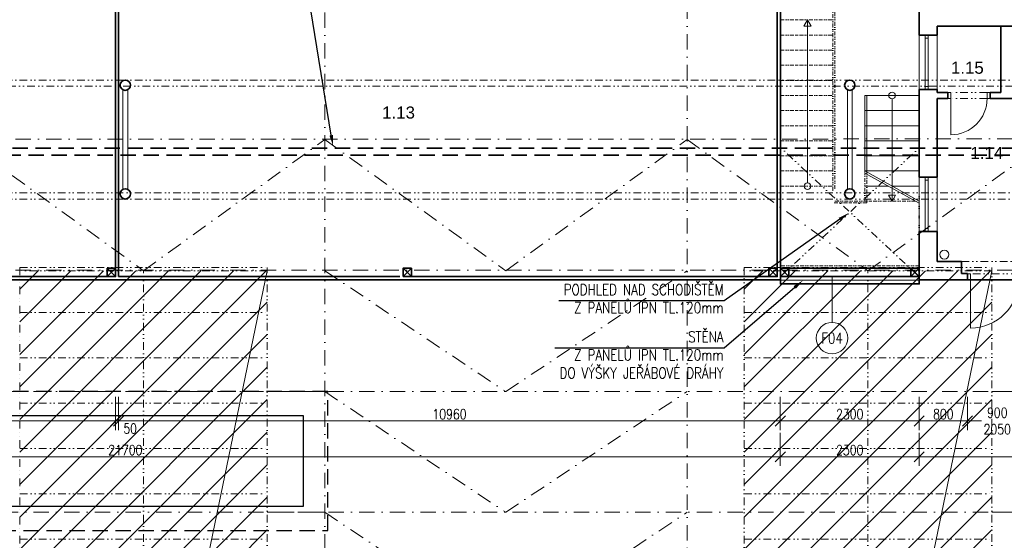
# Model space of a CAD drawing. Header units: millimetres. Extents: x -485339 to 286898, y -1189934 to 1602269.
# Tile 83 of 230: x -84934 to -68625, y -1024059 to -1015438. Entities that reach past the tile are written whole.
import ezdxf
from ezdxf import colors
from ezdxf.entities.mleader import LeaderData, LeaderLine
from ezdxf.enums import TextEntityAlignment as Align
from ezdxf.math import Vec2, Vec3

# ---------------------------------------------------------------- set-up
doc = ezdxf.new("R2010")
doc.units = ezdxf.units.MM
doc.header["$LTSCALE"] = 10
for name, pattern in [('DASHDOT', [25.4, 12.7, -6.35, 0, -6.35]), ('DASHED', [19.05, 12.7, -6.35]), ('DĚLICÍ2', [15.875, 6.35, -3.175, 0, -3.175, 0, -3.175]), ('ČÁRKOVANÁ', [19.05, 12.7, -6.35]), ('ČÁRKOVANÁ2', [9.525, 6.35, -3.175])]:
    doc.linetypes.add(name, pattern=pattern)
doc.layers.get('Defpoints').update_dxf_attribs({"lineweight": 0})
for name, color, linetype, lineweight in [('N_dveře', 10, 'Continuous', 18), ('N_popis', 10, 'Continuous', 18), ('N_čáry_dělící stěna', 212, 'ČÁRKOVANÁ', 35), ('N_čáry_nad', 10, 'DĚLICÍ2', 18), ('N_čáry_obv.plášt', 212, 'Continuous', 18), ('N_čáry_obv.plášt_obrys', 212, 'Continuous', 35), ('N_šrary', 10, 'Continuous', 18), ('St__otvory_dveře', 40, 'Continuous', 18), ('St_kóty', 132, 'Continuous', 18), ('St_otvory_okna', 40, 'Continuous', 18), ('St_plocha_místnosti', 250, 'Continuous', 18), ('St_sloupy_konstrukce haly', 5, 'Continuous', 35), ('St_sloupy_opláštění_půdorys', 25, 'Continuous', 35), ('St_čáry_nad', 250, 'DĚLICÍ2', 18), ('St_čáry_obrys', 5, 'Continuous', 35), ('St_čáry_osy', 250, 'DASHDOT', 18), ('St_čáry_plné', 250, 'Continuous', 18), ('St_čáry_pod', 250, 'ČÁRKOVANÁ2', 18), ('ZTI_ST_kanalda', 234, 'Continuous', 18)]:
    doc.layers.add(name, color=color, linetype=linetype, lineweight=lineweight)
doc.layers.add('VYBAVENÍ', color=222, linetype='Continuous')
doc.styles.add('Andy', font='arial.ttf')
doc.styles.get("Standard").update_dxf_attribs({"font": 'simplex.shx', "width": 0.8})
doc.linetypes.add('ZIGZAG', pattern='A,0.00254,-5.08,[131,ltypeshp.shx,S=5.08,R=0,X=-5.08,Y=0],-10.16,[131,ltypeshp.shx,S=5.08,R=180,X=5.08,Y=0],-5.08', length=20.32254)
doc.dimstyles.new('stavebníM100', dxfattribs={"dimtxt": 165, "dimasz": 170, "dimexe": 150, "dimexo": 100, "dimgap": 30, "dimtad": 1, "dimdec": 0, "dimtxsty": 'Standard', "dimblk": 'OBLIQUE', "dimcen": -2.5, "dimdle": 150, "dimclrd": 256, "dimclre": 256, "dimclrt": 256, "dimadec": 4, "dimazin": 0, "dimtfac": 1, "dimtdec": 0, "dimtmove": 2, "dimatfit": 3, "dimldrblk": 'OBLIQUE', "dimfxl": 400, "dimfxlon": 1, "dimlwd": -1, "dimlwe": -1, "dimarcsym": 0})

# ---------------------------------------------------------------- blocks, each defined once
blk = doc.blocks.new('G$CD8A98CDB')
at = {"layer": 'St_sloupy_konstrukce haly', "color": 250, "lineweight": 18, "ltscale": 2}
for points in [[(-825, 0), (825, 0)], [(-825, -80), (825, -80)]]:
    blk.add_lwpolyline(points, dxfattribs=at)
at = {"layer": 'St_sloupy_konstrukce haly', "ltscale": 2}
for centre in [(-900, -40), (900, -40)]:
    blk.add_circle(centre, 85, dxfattribs=at)
blk = doc.blocks.new('G$C7F8F446A')
at = {"layer": 'St_čáry_plné', "color": 0, "linetype": 'ByBlock', "ltscale": 2}
for p, q in [((20055, 4100), (-55, 4100)), ((-55, 0), (20055, 0))]:
    blk.add_line(p, q, dxfattribs=at)
for points in [[(15555, 4100), (15555, 0)], [(16305, 4100), (16305, 0)], [(17055, 4100), (17055, 0)], [(17805, 4100), (17805, 0)], [(18555, 4100), (18555, 0)], [(19305, 4100), (19305, 0)], [(20055, 4100), (20055, 0)], [(-55, 2050), (20000, 2050)]]:
    blk.add_lwpolyline(points, dxfattribs=at)
at = {"layer": 'St_čáry_pod', "color": 0, "linetype": 'ByBlock', "ltscale": 2}
blk.add_line((20000, 0), (20000, 4100), dxfattribs=at)
blk = doc.blocks.new('*U5513')
at = {"layer": 'St_čáry_osy', "ltscale": 2}
blk.add_lwpolyline([(-3000, -1000), (-4, 1000), (3000, -1000)], dxfattribs=at)
blk = doc.blocks.new('*U5512')
at = {"layer": 'St_čáry_osy', "ltscale": 2}
for p in [(48000, 4000), (48000, 2000), (48000, 0)]:
    blk.add_blockref('*U5513', p, dxfattribs=at)
blk = doc.blocks.new('*U5515')
at = {"layer": 'St_čáry_osy', "ltscale": 2}
for points in [[(-3950, 8000), (9058, 8000)], [(-3950, 6000), (9058, 6000)], [(-3950, 4000), (9058, 4000)], [(-3950, 2000), (9058, 2000)], [(-3950, 0), (9058, 0)], [(-3950, -2000), (9058, -2000)], [(-3950, -4000), (9058, -4000)], [(-3950, -6000), (9058, -6000)], [(-3950, -8000), (9058, -8000)]]:
    blk.add_lwpolyline(points, dxfattribs=at)
blk = doc.blocks.new('*U5514')
at = {"layer": 'St_čáry_osy', "ltscale": 2}
for p in [(36000, 0), (48000, 0), (60000, 0)]:
    blk.add_blockref('*U5515', p, dxfattribs=at)
blk = doc.blocks.new('G$C541DE37C')
at = {"layer": 'St_otvory_okna', "ltscale": 2}
for points in [[(0, -900), (0, 0), (-50, 0), (-50, -900)], [(0, 0), (0, -50), (-50, -50), (-50, 0)], [(0, -900), (0, -850), (-50, -850), (-50, -900)]]:
    blk.add_lwpolyline(points, close=True, dxfattribs=at)
blk = doc.blocks.new('G$C3969F823')
at = {"layer": 'St__otvory_dveře', "ltscale": 2}
for points in [[(-100, -50), (-100, 0), (0, 0), (0, -50)], [(-101, -700), (-101, -650), (-1, -650), (-1, -700)]]:
    blk.add_lwpolyline(points, close=True, dxfattribs=at)
at = {"layer": 'St__otvory_dveře', "linetype": 'DĚLICÍ2', "ltscale": 2}
for points in [[(-100, -50), (-101, -650)], [(0, -50), (-1, -650)]]:
    blk.add_lwpolyline(points, dxfattribs=at)
at = {"layer": 'St__otvory_dveře', "color": 0, "ltscale": 2}
blk.add_lwpolyline([(-101, -650), (-701, -650)], dxfattribs=at)
blk.add_arc((-101, -650), 600, 90, 180, dxfattribs=at)
blk = doc.blocks.new('G$CC1796412')
at = {"layer": 'St__otvory_dveře', "color": 0, "ltscale": 2}
blk.add_lwpolyline([(850, 1), (850, 801)], dxfattribs=at)
at = {"layer": 'St__otvory_dveře', "ltscale": 2}
for points in [[(50, 0), (0, 0), (0, -100), (50, -100)], [(900, 1), (850, 1), (850, -99), (900, -99)]]:
    blk.add_lwpolyline(points, close=True, dxfattribs=at)
at = {"layer": 'St__otvory_dveře', "linetype": 'DĚLICÍ2', "ltscale": 2}
for points in [[(50, 0), (850, 1)], [(50, -100), (850, -99)]]:
    blk.add_lwpolyline(points, dxfattribs=at)
at = {"layer": 'St__otvory_dveře', "color": 0, "ltscale": 2}
blk.add_arc((850, 1), 800, 90, 180, dxfattribs=at)
blk = doc.blocks.new('G$C2F820337')
at = {"layer": 'St_sloupy_opláštění_půdorys', "ltscale": 2}
blk.add_lwpolyline([(-70, -70), (70, -70), (70, 70), (-70, 70)], close=True, dxfattribs=at)
for points in [[(-70, 70), (70, -70)], [(70, 70), (-70, -70)]]:
    blk.add_lwpolyline(points, dxfattribs=at)
blk = doc.blocks.new('G$CB69B1554')
at = {"layer": 'St_čáry_nad'}
for points in [[(31280, 0), (31280, 1200), (50630, 1200), (51530, 1200), (51530, -3000)], [(31310, 0), (31310, 1170), (50630, 1170), (51500, 1170), (51500, -3030)], [(50630, -200), (51530, -200)], [(50630, -450), (51530, -450)], [(50630, -700), (51530, -700)], [(50630, -950), (51530, -950)], [(50630, -1200), (51530, -1200)], [(50630, -1450), (51530, -1450)], [(50630, -1700), (51530, -1700)], [(50630, -1950), (51530, -1950)], [(50630, -2200), (51530, -2200)], [(50630, -2450), (51530, -2450)], [(50630, -2700), (51530, -2700)], [(52030, -3200), (52030, -2700)], [(52060, -3230), (52060, -2717)], [(50630, -2950), (51530, -2950)], [(52930, -4050), (52930, -3034)], [(52060, -3230), (51500, -3230)], [(52868, -3200), (51530, -3200)], [(52930, -4271), (50630, -4271)], [(52930, -4450), (50630, -4450)]]:
    blk.add_lwpolyline(points, dxfattribs=at)
at = {"layer": 'St_čáry_nad', "ltscale": 2}
blk.add_lwpolyline([(53630, -4200), (54730, -4200)], dxfattribs=at)
at = {"layer": 'St_čáry_obrys'}
for points in [[(50630, -4500), (50630, 0)], [(39620, -50), (39620, -4450)], [(39670, -50), (39670, -4450)], [(50580, -4450), (50580, -50)], [(50580, -1427), (50580, -50)], [(28930, -4500), (50630, -4500)], [(34980, -4450), (39620, -4450)], [(39670, -4450), (44330, -4450)], [(44380, -4450), (50580, -4450)]]:
    blk.add_lwpolyline(points, dxfattribs=at)
at = {"layer": 'St_čáry_obrys', "ltscale": 2}
for points in [[(52930, -450), (52930, 0)], [(53230, -450), (53230, -300)], [(54280, -300), (53230, -300)], [(55430, -300), (53230, -300)], [(54280, -1400), (54280, -300)], [(52930, -450), (53230, -450)], [(52930, -2800), (52930, -1350)], [(52930, -1350), (53230, -1350)], [(53230, -1400), (53230, -1350)], [(53405, -1400), (53230, -1400)], [(53405, -1400), (53405, -1500)], [(54280, -1400), (54105, -1400)], [(54105, -1400), (54105, -1500)], [(53230, -2800), (53230, -1500)], [(53405, -1500), (53230, -1500)], [(54555, -1500), (54105, -1500)], [(52930, -2800), (53230, -2800)], [(52930, -4500), (52930, -3700)], [(52930, -3700), (53230, -3700)], [(53230, -4200), (53230, -3700)], [(53230, -4200), (53630, -4200)], [(53630, -4400), (53630, -4200)], [(53630, -4400), (53730, -4400)], [(53730, -4500), (53730, -4400)], [(52930, -4500), (53730, -4500)], [(53730, -4500), (53730, -4500), (53730, -4500)]]:
    blk.add_lwpolyline(points, dxfattribs=at)
at = {"layer": 'St_čáry_plné', "ltscale": 2}
for points in [[(51080, -200), (51021, -301), (51139, -301)], [(52480, -3200), (52421, -3099), (52539, -3099)]]:
    blk.add_lwpolyline(points, close=True, dxfattribs=at)
for points in [[(51080, -2895), (51080, -200)], [(52480, -1505), (52480, -3200)]]:
    blk.add_lwpolyline(points, dxfattribs=at)
at = {"layer": 'St_čáry_plné'}
for points in [[(52930, -450), (52930, -1350)], [(53230, -450), (53230, -1350)], [(52930, -3034), (52930, -1250)], [(52030, -2700), (52030, -1450)], [(52930, -1450), (52030, -1450)], [(52060, -2717), (52060, -1450)], [(52930, -1700), (52030, -1700)], [(52930, -1950), (52030, -1950)], [(52930, -2200), (52030, -2200)], [(52930, -2450), (52030, -2450)], [(52930, -2700), (52030, -2700)], [(52030, -2700), (52930, -3200)], [(52030, -2734), (52930, -3234)], [(52930, -2800), (52930, -3700)], [(53230, -2800), (53230, -3700)], [(52418, -2950), (52030, -2950)], [(52930, -2950), (52480, -2950)]]:
    blk.add_lwpolyline(points, dxfattribs=at)
at = {"layer": 'St_čáry_plné', "ltscale": 2}
for centre in [(52480, -1450), (51080, -2950)]:
    blk.add_circle(centre, 54.6, dxfattribs=at)
at = {"layer": 'ZTI_ST_kanalda', "ltscale": 2}
blk.add_circle((53346, -4084), 75, dxfattribs=at)
at = {"layer": 'St__otvory_dveře', "xscale": -1, "rotation": 270}
blk.add_blockref('G$C3969F823', (54105, -1399), dxfattribs=at)
at = {"layer": 'St__otvory_dveře', "rotation": 180}
blk.add_blockref('G$CC1796412', (54630, -4501), dxfattribs=at)
at = {"layer": 'St_otvory_okna'}
for p in [(53080, -450), (53080, -2800)]:
    blk.add_blockref('G$C541DE37C', p, dxfattribs=at)
at = {"layer": 'St_sloupy_opláštění_půdorys', "ltscale": 2}
for p in [(39550, -4380), (44450, -4380), (50510, -4380), (50700, -4380), (52860, -4380)]:
    blk.add_blockref('G$C2F820337', p, dxfattribs=at)
blk = doc.blocks.new('_OBLIQUE')
at = {"color": 0, "linetype": 'ByBlock'}
blk.add_line((-0.5, -0.5), (0.5, 0.5), dxfattribs=at)
blk = doc.blocks.new('*D5868')
at = {"layer": 'Defpoints', "color": 0}
for p in [(-94035, -1019137), (-83345, -1019087), (-83345, -1022083)]:
    blk.add_point(p, dxfattribs=at)
at = {"layer": 'St_kóty'}
for p, q in [((-94035, -1021683), (-94035, -1022233)), ((-83345, -1021683), (-83345, -1022233)), ((-94185, -1022083), (-83195, -1022083))]:
    blk.add_line(p, q, dxfattribs=at)
at = {"layer": 'St_kóty', "linetype": 'ByBlock', "xscale": 170, "yscale": 170, "zscale": 170, "rotation": 180}
blk.add_blockref('_OBLIQUE', (-94035, -1022083), dxfattribs=at)
at = {"layer": 'St_kóty', "linetype": 'ByBlock', "xscale": 170, "yscale": 170, "zscale": 170}
blk.add_blockref('_OBLIQUE', (-83345, -1022083), dxfattribs=at)
at = {"layer": 'St_kóty', "insert": (-88690, -1021970), "char_height": 165, "attachment_point": 5}
blk.add_mtext('10690', dxfattribs=at)
blk = doc.blocks.new('*D5869')
at = {"layer": 'Defpoints', "color": 0}
for p in [(-83345, -1019087), (-83295, -1019087), (-83295, -1022083)]:
    blk.add_point(p, dxfattribs=at)
at = {"layer": 'St_kóty'}
for p, q in [((-83345, -1021683), (-83345, -1022233)), ((-83295, -1021683), (-83295, -1022233)), ((-83345, -1022083), (-83515, -1022083)), ((-83495, -1022083), (-83145, -1022083)), ((-83295, -1022083), (-83125, -1022083))]:
    blk.add_line(p, q, dxfattribs=at)
at = {"layer": 'St_kóty', "linetype": 'ByBlock', "xscale": 170, "yscale": 170, "zscale": 170}
blk.add_blockref('_OBLIQUE', (-83345, -1022083), dxfattribs=at)
at = {"layer": 'St_kóty', "linetype": 'ByBlock', "xscale": 170, "yscale": 170, "zscale": 170, "rotation": 180}
blk.add_blockref('_OBLIQUE', (-83295, -1022083), dxfattribs=at)
at = {"layer": 'St_kóty', "insert": (-83104, -1022208), "char_height": 165, "attachment_point": 5}
blk.add_mtext('50', dxfattribs=at)
blk = doc.blocks.new('*D5870')
at = {"layer": 'Defpoints', "color": 0}
for p in [(-83295, -1019087), (-72335, -1019137), (-72335, -1022083)]:
    blk.add_point(p, dxfattribs=at)
at = {"layer": 'St_kóty'}
for p, q in [((-83295, -1021683), (-83295, -1022233)), ((-72335, -1021683), (-72335, -1022233)), ((-83445, -1022083), (-72185, -1022083))]:
    blk.add_line(p, q, dxfattribs=at)
at = {"layer": 'St_kóty', "linetype": 'ByBlock', "xscale": 170, "yscale": 170, "zscale": 170, "rotation": 180}
blk.add_blockref('_OBLIQUE', (-83295, -1022083), dxfattribs=at)
at = {"layer": 'St_kóty', "linetype": 'ByBlock', "xscale": 170, "yscale": 170, "zscale": 170}
blk.add_blockref('_OBLIQUE', (-72335, -1022083), dxfattribs=at)
at = {"layer": 'St_kóty', "insert": (-77815, -1021970), "char_height": 165, "attachment_point": 5}
blk.add_mtext('10960', dxfattribs=at)
blk = doc.blocks.new('*D5871')
at = {"layer": 'Defpoints', "color": 0}
for p in [(-72335, -1019137), (-70035, -1019137), (-70035, -1022083)]:
    blk.add_point(p, dxfattribs=at)
at = {"layer": 'St_kóty'}
for p, q in [((-72335, -1021683), (-72335, -1022233)), ((-70035, -1021683), (-70035, -1022233)), ((-72485, -1022083), (-69885, -1022083))]:
    blk.add_line(p, q, dxfattribs=at)
at = {"layer": 'St_kóty', "linetype": 'ByBlock', "xscale": 170, "yscale": 170, "zscale": 170, "rotation": 180}
blk.add_blockref('_OBLIQUE', (-72335, -1022083), dxfattribs=at)
at = {"layer": 'St_kóty', "linetype": 'ByBlock', "xscale": 170, "yscale": 170, "zscale": 170}
blk.add_blockref('_OBLIQUE', (-70035, -1022083), dxfattribs=at)
at = {"layer": 'St_kóty', "insert": (-71185, -1021970), "char_height": 165, "attachment_point": 5}
blk.add_mtext('2300', dxfattribs=at)
blk = doc.blocks.new('*D5872')
at = {"layer": 'Defpoints', "color": 0}
for p in [(-70035, -1019137), (-69235, -1019139), (-69235, -1022083)]:
    blk.add_point(p, dxfattribs=at)
at = {"layer": 'St_kóty'}
for p, q in [((-70035, -1021683), (-70035, -1022233)), ((-69235, -1021683), (-69235, -1022233)), ((-70185, -1022083), (-69085, -1022083))]:
    blk.add_line(p, q, dxfattribs=at)
at = {"layer": 'St_kóty', "linetype": 'ByBlock', "xscale": 170, "yscale": 170, "zscale": 170, "rotation": 180}
blk.add_blockref('_OBLIQUE', (-70035, -1022083), dxfattribs=at)
at = {"layer": 'St_kóty', "linetype": 'ByBlock', "xscale": 170, "yscale": 170, "zscale": 170}
blk.add_blockref('_OBLIQUE', (-69235, -1022083), dxfattribs=at)
at = {"layer": 'St_kóty', "insert": (-69635, -1021970), "char_height": 165, "attachment_point": 5}
blk.add_mtext('800', dxfattribs=at)
blk = doc.blocks.new('*D5873')
at = {"layer": 'Defpoints', "color": 0}
for p in [(-69235, -1019139), (-68335, -1019137), (-68335, -1022083)]:
    blk.add_point(p, dxfattribs=at)
at = {"layer": 'St_kóty'}
for p, q in [((-69235, -1021683), (-69235, -1022233)), ((-68335, -1021683), (-68335, -1022233)), ((-69385, -1022083), (-69005, -1022083)), ((-68185, -1022083), (-68479, -1022083))]:
    blk.add_line(p, q, dxfattribs=at)
at = {"layer": 'St_kóty', "linetype": 'ByBlock', "xscale": 170, "yscale": 170, "zscale": 170, "rotation": 180}
blk.add_blockref('_OBLIQUE', (-69235, -1022083), dxfattribs=at)
at = {"layer": 'St_kóty', "linetype": 'ByBlock', "xscale": 170, "yscale": 170, "zscale": 170}
blk.add_blockref('_OBLIQUE', (-68335, -1022083), dxfattribs=at)
at = {"layer": 'St_kóty', "insert": (-68742, -1022083), "char_height": 165, "attachment_point": 5}
blk.add_mtext('900\\P2050', dxfattribs=at)
blk = doc.blocks.new('*D5897')
at = {"layer": 'Defpoints', "color": 0}
for p in [(-94035, -1019731), (-72335, -1019731), (-72335, -1022677)]:
    blk.add_point(p, dxfattribs=at)
at = {"layer": 'St_kóty'}
for p, q in [((-94035, -1022277), (-94035, -1022827)), ((-72335, -1022277), (-72335, -1022827)), ((-94185, -1022677), (-72185, -1022677))]:
    blk.add_line(p, q, dxfattribs=at)
at = {"layer": 'St_kóty', "linetype": 'ByBlock', "xscale": 170, "yscale": 170, "zscale": 170, "rotation": 180}
blk.add_blockref('_OBLIQUE', (-94035, -1022677), dxfattribs=at)
at = {"layer": 'St_kóty', "linetype": 'ByBlock', "xscale": 170, "yscale": 170, "zscale": 170}
blk.add_blockref('_OBLIQUE', (-72335, -1022677), dxfattribs=at)
at = {"layer": 'St_kóty', "insert": (-83185, -1022564), "char_height": 165, "attachment_point": 5}
blk.add_mtext('21700', dxfattribs=at)
blk = doc.blocks.new('*D5898')
at = {"layer": 'Defpoints', "color": 0}
for p in [(-72335, -1019731), (-70035, -1019731), (-70035, -1022677)]:
    blk.add_point(p, dxfattribs=at)
at = {"layer": 'St_kóty'}
for p, q in [((-72335, -1022277), (-72335, -1022827)), ((-70035, -1022277), (-70035, -1022827)), ((-72485, -1022677), (-69885, -1022677))]:
    blk.add_line(p, q, dxfattribs=at)
at = {"layer": 'St_kóty', "linetype": 'ByBlock', "xscale": 170, "yscale": 170, "zscale": 170, "rotation": 180}
blk.add_blockref('_OBLIQUE', (-72335, -1022677), dxfattribs=at)
at = {"layer": 'St_kóty', "linetype": 'ByBlock', "xscale": 170, "yscale": 170, "zscale": 170}
blk.add_blockref('_OBLIQUE', (-70035, -1022677), dxfattribs=at)
at = {"layer": 'St_kóty', "insert": (-71185, -1022564), "char_height": 165, "attachment_point": 5}
blk.add_mtext('2300', dxfattribs=at)
blk = doc.blocks.new('*D5899')
at = {"layer": 'Defpoints', "color": 0}
for p in [(-70035, -1019731), (-58535, -1020181), (-58535, -1022677)]:
    blk.add_point(p, dxfattribs=at)
at = {"layer": 'St_kóty'}
for p, q in [((-70035, -1022277), (-70035, -1022827)), ((-58535, -1022277), (-58535, -1022827)), ((-70185, -1022677), (-58385, -1022677))]:
    blk.add_line(p, q, dxfattribs=at)
at = {"layer": 'St_kóty', "linetype": 'ByBlock', "xscale": 170, "yscale": 170, "zscale": 170, "rotation": 180}
blk.add_blockref('_OBLIQUE', (-70035, -1022677), dxfattribs=at)
at = {"layer": 'St_kóty', "linetype": 'ByBlock', "xscale": 170, "yscale": 170, "zscale": 170}
blk.add_blockref('_OBLIQUE', (-58535, -1022677), dxfattribs=at)
at = {"layer": 'St_kóty', "insert": (-64285, -1022564), "char_height": 165, "attachment_point": 5}
blk.add_mtext('11500', dxfattribs=at)
blk = doc.blocks.new('*D5930')
at = {"layer": 'Defpoints', "color": 0}
for p in [(-70935, -1012548), (-71435, -1015431), (-70935, -1016681)]:
    blk.add_point(p, dxfattribs=at)
at = {"layer": 'St_kóty'}
for p, q in [((-71435, -1012948), (-71435, -1012398)), ((-70935, -1012948), (-70935, -1012398)), ((-71585, -1012548), (-70785, -1012548))]:
    blk.add_line(p, q, dxfattribs=at)
at = {"layer": 'St_kóty', "linetype": 'ByBlock', "xscale": 170, "yscale": 170, "zscale": 170, "rotation": 180}
blk.add_blockref('_OBLIQUE', (-71435, -1012548), dxfattribs=at)
at = {"layer": 'St_kóty', "linetype": 'ByBlock', "xscale": 170, "yscale": 170, "zscale": 170}
blk.add_blockref('_OBLIQUE', (-70935, -1012548), dxfattribs=at)
at = {"layer": 'St_kóty', "insert": (-71185, -1012435), "char_height": 165, "attachment_point": 5}
blk.add_mtext('500', dxfattribs=at)
blk = doc.blocks.new('*D5931')
at = {"layer": 'Defpoints', "color": 0}
for p in [(-70035, -1012548), (-70035, -1015231), (-70935, -1016681)]:
    blk.add_point(p, dxfattribs=at)
at = {"layer": 'St_kóty'}
for p, q in [((-70935, -1012948), (-70935, -1012398)), ((-70035, -1012948), (-70035, -1012398)), ((-71085, -1012548), (-69885, -1012548))]:
    blk.add_line(p, q, dxfattribs=at)
at = {"layer": 'St_kóty', "linetype": 'ByBlock', "xscale": 170, "yscale": 170, "zscale": 170, "rotation": 180}
blk.add_blockref('_OBLIQUE', (-70935, -1012548), dxfattribs=at)
at = {"layer": 'St_kóty', "linetype": 'ByBlock', "xscale": 170, "yscale": 170, "zscale": 170}
blk.add_blockref('_OBLIQUE', (-70035, -1012548), dxfattribs=at)
at = {"layer": 'St_kóty', "insert": (-70485, -1012435), "char_height": 165, "attachment_point": 5}
blk.add_mtext('900', dxfattribs=at)

msp = doc.modelspace()

# ---------------------------------------------------------------- hatches: boundary and pattern name
at = {"layer": 'N_šrary', "linetype": 'DASHED'}
h = msp.add_hatch(dxfattribs=at)
h.set_pattern_fill('ANSI31', color=256, scale=120)
h.set_pattern_definition([(45, (60000, -425057.46), (-269.40768, 269.40768), [])])
h.paths.add_polyline_path([(-84934.2, -1039594.2), (-80834.1, -1039593.6), (-80834.2, -1019594.2), (-84934.2, -1019594.2)])
h = msp.add_hatch(dxfattribs=at)
h.set_pattern_fill('ANSI31', color=256, scale=120)
h.set_pattern_definition([(45, (72000, -425057.46), (-269.40768, 269.40768), [])])
h.paths.add_polyline_path([(-72934.2, -1039594.2), (-68834.1, -1039593.6), (-68834.2, -1019594.2), (-72934.2, -1019594.2)])

# ---------------------------------------------------------------- linework, layer by layer
at = {"layer": 'N_popis'}
for points in [[(-80834.2, -1019594.2), (-84934.2, -1039394.2)], [(-68834.2, -1019594.2), (-72934.2, -1039394.2)], [(-71478.9, -1020450.7), (-71478.9, -1019695.2)]]:
    msp.add_lwpolyline(points, dxfattribs=at)
msp.add_circle((-71478.9, -1020710.6), 259.9, dxfattribs=at)
at = {"layer": 'N_čáry_dělící stěna', "ltscale": 2}
for points in [[(-59389.9, -1017682.9), (-125389.9, -1017682.9)], [(-59269.9, -1017562.9), (-125269.9, -1017562.9)]]:
    msp.add_lwpolyline(points, dxfattribs=at)
at = {"layer": 'N_čáry_nad', "ltscale": 2}
for points in [[(-70034.9, -1019692.9), (-72334.9, -1017552.9)], [(-72334.9, -1019692.9), (-70034.9, -1017562.9)]]:
    msp.add_lwpolyline(points, dxfattribs=at)
at = {"layer": 'N_čáry_obv.plášt', "linetype": 'ZIGZAG'}
msp.add_lwpolyline([(-72334.9, -1019752.9), (-70034.9, -1019752.9)], dxfattribs=at)
at = {"layer": 'N_čáry_obv.plášt_obrys'}
msp.add_lwpolyline([(-70034.9, -1019692.9), (-72334.9, -1019692.9), (-72334.9, -1019812.9), (-70034.9, -1019812.9)], close=True, dxfattribs=at)
at = {"layer": 'St_čáry_nad', "ltscale": 2}
for points in [[(-43825.2, -1016437.6), (-139879.9, -1016437.6)], [(-46557.7, -1016537.6), (-139879.9, -1016537.6)], [(-43825.2, -1018307.6), (-139879.9, -1018307.6)], [(-43825.2, -1018407.6), (-139879.9, -1018407.6)]]:
    msp.add_lwpolyline(points, dxfattribs=at)
at = {"layer": 'St_čáry_obrys'}
for p, q in [((-72194.9, -1019692.9), (-72194.9, -1019552.9)), ((-72194.9, -1019552.9), (-70174.9, -1019552.9)), ((-70174.9, -1019552.9), (-70174.9, -1019692.9)), ((-94034.9, -1019742.9), (-72334.9, -1019742.9)), ((-72334.9, -1019742.9), (-72334.9, -1019692.9)), ((-72334.9, -1019692.9), (-72194.9, -1019692.9)), ((-70174.9, -1019692.9), (-70034.9, -1019692.9)), ((-70034.9, -1019692.9), (-70034.9, -1019742.9)), ((-70034.9, -1019742.9), (-58534.9, -1019742.9))]:
    msp.add_line(p, q, dxfattribs=at)
at = {"layer": 'St_čáry_osy', "ltscale": 2}
for points in [[(-79879.9, -1059777.6), (-79879.9, -992785.6)], [(-73879.9, -1041843.2), (-73879.9, -992785.6)], [(-139879.9, -1017422.6), (-43825.2, -1017409.8)], [(-85879.9, -1017422.6), (-82884.2, -1019595.1), (-79879.9, -1017422.6)], [(-79879.9, -1017422.6), (-76884.2, -1019595.1), (-73879.9, -1017422.6)], [(-73879.9, -1017422.6), (-70884.2, -1019595.1), (-67879.9, -1017422.6)], [(-139879.9, -1019595.1), (-43825.2, -1019582.3)]]:
    msp.add_lwpolyline(points, dxfattribs=at)
at = {"layer": 'VYBAVENÍ', "linetype": 'ČÁRKOVANÁ2', "ltscale": 4}
msp.add_lwpolyline([(-93632.6, -1023895.1), (-79832.6, -1023895.1), (-79832.6, -1021595.1), (-93632.6, -1021595.1)], close=True, dxfattribs=at)
at = {"layer": 'VYBAVENÍ'}
msp.add_lwpolyline([(-93232.6, -1023495.1), (-80232.6, -1023495.1), (-80232.6, -1021995.1), (-93232.6, -1021995.1)], close=True, dxfattribs=at)

# ---------------------------------------------------------------- block references
at = {"layer": 'N_dveře', "ltscale": 2}
msp.add_blockref('G$CB69B1554', (-122964.9, -1015242.9), dxfattribs=at)
at = {"layer": 'St_sloupy_konstrukce haly', "ltscale": 2, "rotation": 90}
for p in [(-83224.9, -1017422.6), (-71224.9, -1017422.6)]:
    msp.add_blockref('G$CD8A98CDB', p, dxfattribs=at)
at = {"layer": 'St_čáry_nad', "ltscale": 2, "rotation": 90}
msp.add_blockref('G$C7F8F446A', (-80834.2, -1039594.2), dxfattribs=at)
at = {"layer": 'St_čáry_nad', "rotation": 90}
msp.add_blockref('G$C7F8F446A', (-68834.2, -1039594.2), dxfattribs=at)
at = {"layer": 'St_čáry_osy', "ltscale": 2, "xscale": -1, "rotation": 180}
msp.add_blockref('*U5512', (-124879.9, -1020595.1), dxfattribs=at)
at = {"layer": 'St_čáry_osy', "ltscale": 2}
msp.add_blockref('*U5514', (-124884.2, -1029595.1), dxfattribs=at)

# ---------------------------------------------------------------- texts
at = {"layer": 'N_popis', "width": 0.8}
msp.add_text('F04', height=180, dxfattribs=at).set_placement((-71478.9, -1020710.6), align=Align.MIDDLE_CENTER)
at = {"layer": 'St_plocha_místnosti', "ltscale": 2, "style": 'Andy'}
for s, p in [('1.15', (-69509.1, -1016333)), ('1.13', (-78930.5, -1017075.3)), ('1.14', (-69187, -1017743.7))]:
    msp.add_text(s, height=200, dxfattribs=at).set_placement(p)

# ---------------------------------------------------------------- dimensions: what is measured, and where the dimension line sits
at = {"layer": 'St_kóty'}
for base, p1, p2, picture, middle in [((-70934.9, -1012548), (-71434.9, -1015431.2), (-70934.9, -1016681.2), '*D5930', (-71184.9, -1012435.5)), ((-70034.9, -1012548), (-70934.9, -1016681.2), (-70034.9, -1015231.2), '*D5931', (-70484.9, -1012435.5)), ((-83344.9, -1022082.8), (-94034.9, -1019137.3), (-83344.9, -1019087.3), '*D5868', (-88689.9, -1021970.3)), ((-72334.9, -1022082.8), (-83294.9, -1019087.3), (-72334.9, -1019137.3), '*D5870', (-77814.9, -1021970.3)), ((-70034.9, -1022082.8), (-72334.9, -1019137.3), (-70034.9, -1019137.3), '*D5871', (-71184.9, -1021970.3)), ((-69234.9, -1022082.8), (-70034.9, -1019137.3), (-69234.9, -1019138.9), '*D5872', (-69634.9, -1021970.3)), ((-72334.9, -1022676.8), (-94034.9, -1019731.2), (-72334.9, -1019731.2), '*D5897', (-83184.9, -1022564.3)), ((-70034.9, -1022676.8), (-72334.9, -1019731.2), (-70034.9, -1019731.2), '*D5898', (-71184.9, -1022564.3)), ((-58534.9, -1022676.8), (-70034.9, -1019731.2), (-58534.9, -1020181.2), '*D5899', (-64284.9, -1022564.3))]:
    dim = msp.add_linear_dim(base=base, p1=p1, p2=p2, dimstyle='stavebníM100', dxfattribs=at)
    dim.commit()
    dim.dimension.update_dxf_attribs({"geometry": picture, "text_midpoint": middle})
dim = msp.add_linear_dim(base=(-83294.9, -1022082.8), p1=(-83344.9, -1019087.3), p2=(-83294.9, -1019087.3), dimstyle='stavebníM100', dxfattribs=at)
dim.commit()
dim.dimension.update_dxf_attribs({"geometry": '*D5869', "text_midpoint": (-83104.4, -1022208.2), "dimtype": 160})
dim = msp.add_linear_dim(base=(-68334.9, -1022082.8), p1=(-69234.9, -1019138.9), p2=(-68334.9, -1019137.3), text='<>\\P2050', dimstyle='stavebníM100', override={"dimtxsty": 'Standard'}, dxfattribs=at)
dim.commit()
dim.dimension.update_dxf_attribs({"geometry": '*D5873', "text_midpoint": (-68742, -1022082.8), "dimtype": 160})

# ---------------------------------------------------------------- leaders
at = {"layer": 'N_popis'}
ml = msp.add_multileader_mtext('Standard', dxfattribs=at)
ml.set_content('NAZNAČENÉ UMÍSTĚNÍ DĚLÍCÍ STĚNY \\PZ IPN PANELŮ TL.120mm\\PNAD PŘÍSTAVKY A NAD ÚROVNÍ JEŘÁBOVÉ DRÁHY  ')
ml.set_leader_properties()
ml.build(insert=Vec2(0, 0))
ml.multileader.update_dxf_attribs({"text_left_attachment_type": 6, "text_right_attachment_type": 6, "arrow_head_size": 180})
ctx = ml.context
ctx.base_point, ctx.char_height, ctx.arrow_head_size, ctx.plane_origin = Vec3(-85845, -1014426.6), 180, 180, Vec3(-79473, -1013462.2)
ctx.left_attachment, ctx.right_attachment, ctx.text_align_type = 6, 6, 2
notes = []
notes.append((ctx, [(0, (1, 1, 0), (-80251.3, -1014426.6), (-1, 0), 8, [(0, [(-79744, -1017529.8)], 0, [])])]))
ctx.mtext.insert, ctx.mtext.alignment, ctx.mtext.flow_direction = Vec3(-80261.3, -1014148.8), 3, 5
ml = msp.add_multileader_mtext('Standard', dxfattribs=at)
ml.set_content('PODHLED NAD SCHODIŠTĚM\\PZ PANELŮ IPN TL.120mm ')
ml.set_leader_properties()
ml.build(insert=Vec2(0, 0))
ml.multileader.update_dxf_attribs({"text_left_attachment_type": 6, "text_right_attachment_type": 6, "arrow_head_size": 180})
ctx = ml.context
ctx.base_point, ctx.char_height, ctx.arrow_head_size, ctx.plane_origin = Vec3(-76246.6, -1020095.3), 180, 180, Vec3(-72487.1, -1019130.9)
ctx.left_attachment, ctx.right_attachment, ctx.text_align_type = 6, 6, 2
notes.append((ctx, [(0, (1, 1, 0), (-73265.4, -1020095.3), (-1, 0), 8, [(0, [(-71202.3, -1018639.2)], 0, [])])]))
ctx.mtext.insert, ctx.mtext.alignment, ctx.mtext.flow_direction = Vec3(-73275.4, -1019817.6), 3, 5
ml = msp.add_multileader_mtext('Standard', dxfattribs=at)
ml.set_content('STĚNA \\PZ PANELŮ IPN TL.120mm \\PDO VÝŠKY JEŘÁBOVÉ DRÁHY ')
ml.set_leader_properties()
ml.build(insert=Vec2(0, 0))
ml.multileader.update_dxf_attribs({"text_left_attachment_type": 6, "text_right_attachment_type": 6, "arrow_head_size": 180})
ctx = ml.context
ctx.base_point, ctx.char_height, ctx.arrow_head_size, ctx.plane_origin = Vec3(-76452.3, -1020876.4), 180, 180, Vec3(-72487.1, -1019912)
ctx.left_attachment, ctx.right_attachment, ctx.text_align_type = 6, 6, 2
notes.append((ctx, [(0, (1, 1, 0), (-73265.4, -1020876.4), (-1, 0), 8, [(0, [(-71960.8, -1019754.6)], 0, [])])]))
ctx.mtext.insert, ctx.mtext.alignment, ctx.mtext.flow_direction = Vec3(-73275.4, -1020598.6), 3, 5
for ctx, leaders in notes:
    for number, flags, end, landing, length, lines in leaders:
        leader = LeaderData()
        leader.index, (leader.has_last_leader_line, leader.has_dogleg_vector, leader.attachment_direction) = number, flags
        leader.last_leader_point, leader.dogleg_vector, leader.dogleg_length = Vec3(end), Vec3(landing), length
        for number, points, colour, breaks in lines:
            line = LeaderLine()
            line.index, line.vertices, line.color, line.breaks = number, Vec3.list(points), colors.encode_raw_color(colour), breaks
            leader.lines.append(line)
        ctx.leaders.append(leader)

doc.saveas('drawing.dxf')
